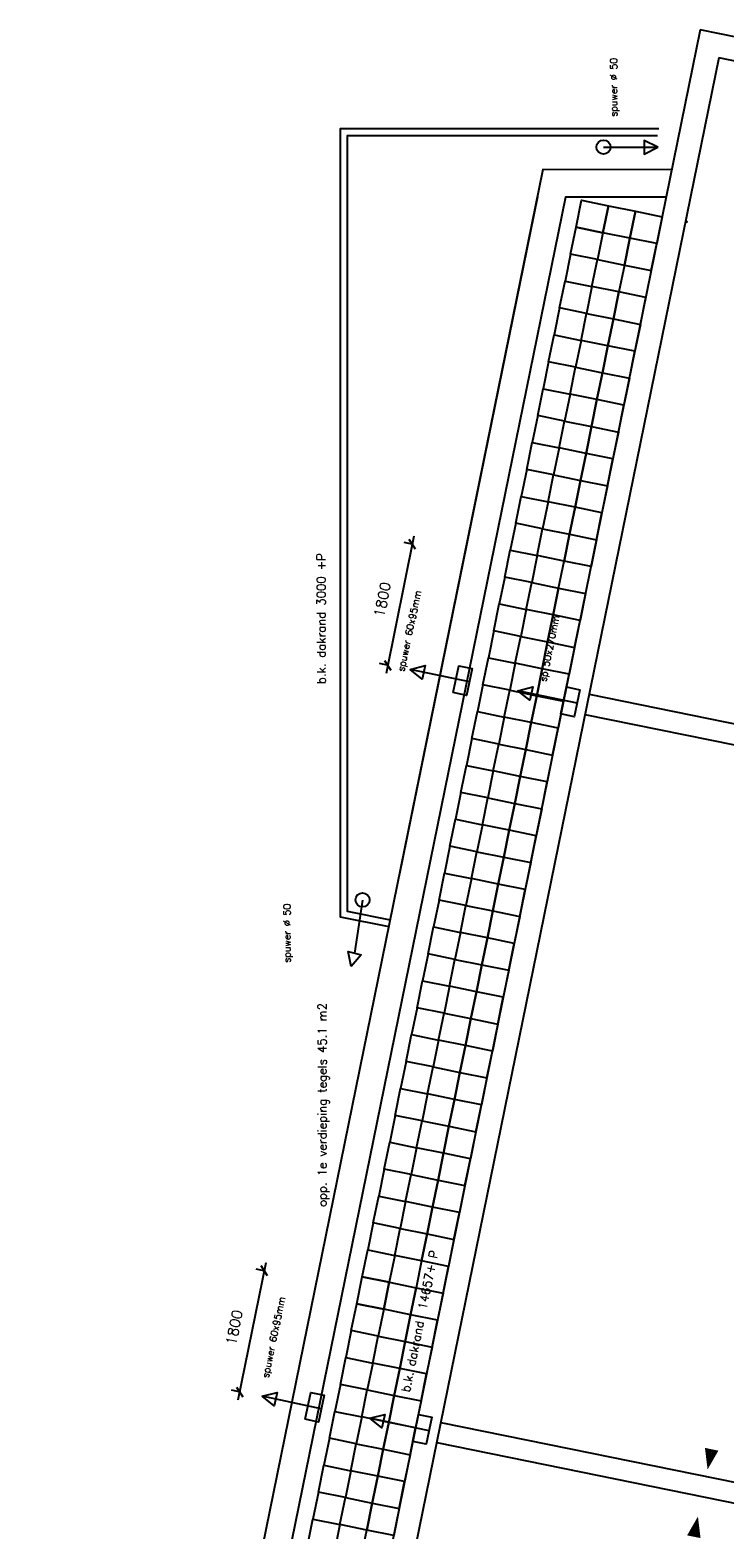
# Model space of a CAD drawing. Extents: x -101594 to 410648, y -2831 to 169921.
# Tile 22 of 31: x 21810 to 31930, y 74630 to 96475. Entities that reach past the tile are written whole.
import ezdxf
from ezdxf.enums import TextEntityAlignment as Align

# ---------------------------------------------------------------- set-up
doc = ezdxf.new("R2010")
doc.units = 0
doc.header["$LTSCALE"] = 50
doc.header["$MEASUREMENT"] = 0
doc.header["$PDSIZE"] = -1
doc.layers.get('0').update_dxf_attribs({"linetype": 'CONTINUOUS'})
doc.layers.get('DEFPOINTS').update_dxf_attribs({"linetype": 'CONTINUOUS'})
for name, color, linetype in [('_ARCHIEFKASTEN', 1, 'CONTINUOUS'), ('_OMTREKTOT', 2, 'CONTINUOUS'), ('A--L22A1_BINNENWAND', 1, 'CONTINUOUS'), ('A--L22A4_BINNENWAND', 4, 'CONTINUOUS'), ('A--L27--', 7, 'CONTINUOUS'), ('A--L27-A2-_DAKEN', 2, 'CONTINUOUS'), ('A--L27A1_DAKEN', 1, 'CONTINUOUS'), ('A--M1$A-_F123-', 1, 'CONTINUOUS'), ('A--T$1A-25_TEKST', 2, 'CONTINUOUS'), ('A--T01A-25_TEKST', 2, 'CONTINUOUS')]:
    doc.layers.add(name, color=color, linetype=linetype)
doc.styles.add('ALFA-0_25', font='ROMANS')
doc.styles.add('B-01', font='SIMPLEX.SHX', dxfattribs={"width": 0.8, "height": 4.5})
doc.styles.add('HIEMSTRA', font='romans.shx')
doc.dimstyles.new('STANDARD$0', dxfattribs={"dimscale": 50, "dimtxt": 2.5, "dimasz": 2, "dimexe": 2, "dimexo": 0, "dimgap": 2, "dimtad": 1, "dimdec": 0, "dimzin": 0, "dimdsep": 46, "dimtxsty": 'ALFA-0_25', "dimblk1": 'OBLIQUE', "dimblk2": 'OBLIQUE', "dimsah": 1, "dimcen": -3, "dimdle": 2, "dimclrd": 1, "dimclre": 1, "dimclrt": 2, "dimadec": 0, "dimazin": 0, "dimtfac": 0.666667, "dimtofl": 0, "dimtmove": 2, "dimatfit": 3, "dimldrblk": 'OBLIQUE', "dimfxl": 1, "dimtvp": 0.833333, "dimtolj": 1, "dimtzin": 0, "dimarcsym": 0})

# ---------------------------------------------------------------- blocks, each defined once
blk = doc.blocks.new('_OBLIQUE')
at = {"color": 0, "linetype": 'ByBlock'}
blk.add_line((-0.5, -0.5), (0.5, 0.5), dxfattribs=at)
blk = doc.blocks.new('*D134')
at = {"color": 1, "linetype": 'ByBlock', "transparency": 16777216}
for p, q in [((25246, 78521), (24838, 76522)), ((25237, 78401), (25104, 78428)), ((24878, 76637), (24745, 76664))]:
    blk.add_line(p, q, dxfattribs=at)
at = {"layer": 'DEFPOINTS', "color": 0, "linetype": 'ByBlock', "transparency": 16777216}
for p in [(25237, 78401), (24862, 76640), (24878, 76637)]:
    blk.add_point(p, dxfattribs=at)
at = {"color": 1, "linetype": 'ByBlock', "transparency": 16777216, "xscale": 120, "yscale": 120, "zscale": 120}
for p, rotation in [((25222, 78404), 78.48765256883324), ((24862, 76640), 258.4876525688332)]:
    blk.add_blockref('_OBLIQUE', p, dxfattribs=dict(at, rotation=rotation))
at = {"color": 2, "linetype": 'ByBlock', "transparency": 16777216, "insert": (24783, 77579), "char_height": 150, "attachment_point": 5, "rotation": 78.4877, "style": 'ALFA-0_25'}
blk.add_mtext('\\A1;1800', dxfattribs=at)
blk = doc.blocks.new('*D135')
at = {"color": 1, "linetype": 'ByBlock', "transparency": 16777216}
for p, q in [((27401, 89104), (26994, 87105)), ((27393, 88983), (27260, 89010)), ((27034, 87219), (26900, 87247))]:
    blk.add_line(p, q, dxfattribs=at)
at = {"layer": 'DEFPOINTS', "color": 0, "linetype": 'ByBlock', "transparency": 16777216}
for p in [(27393, 88983), (27018, 87223), (27034, 87219)]:
    blk.add_point(p, dxfattribs=at)
at = {"color": 1, "linetype": 'ByBlock', "transparency": 16777216, "xscale": 120, "yscale": 120, "zscale": 120}
for p, rotation in [((27377, 88986), 78.48765256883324), ((27018, 87223), 258.4876525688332)]:
    blk.add_blockref('_OBLIQUE', p, dxfattribs=dict(at, rotation=rotation))
at = {"color": 2, "linetype": 'ByBlock', "transparency": 16777216, "insert": (26941, 88180), "char_height": 150, "attachment_point": 5, "rotation": 78.4877, "style": 'ALFA-0_25'}
blk.add_mtext('\\A1;1800', dxfattribs=at)
blk = doc.blocks.new('sp14')
at = {"layer": 'A--L27-A2-_DAKEN'}
for p, q in [((-20306, 25220), (-19513, 25220)), ((-22259, 17433), (-23120, 17614)), ((-23815, 14257), (-23930, 13484)), ((-24415, 6849), (-25276, 7031))]:
    blk.add_line(p, q, dxfattribs=at)
for points in [[(-19513, 25220), (-19513, 25220), (-19713, 25320), (-19713, 25120)], [(-23120, 17614), (-23120, 17614), (-22904, 17671), (-22945, 17475)], [(-22496, 17278), (-22414, 17670), (-22218, 17628), (-22301, 17237)], [(-23980, 13290), (-23980, 13290), (-24026, 13509), (-23833, 13459)], [(-25276, 7031), (-25276, 7031), (-25060, 7087), (-25101, 6892)], [(-24652, 6695), (-24570, 7086), (-24374, 7045), (-24456, 6653)]]:
    blk.add_lwpolyline(points, close=True, dxfattribs=at)
for centre in [(-20306, 25223), (-23815, 14259)]:
    blk.add_circle(centre, 103, dxfattribs=at)
at = {"layer": 'A--T$1A-25_TEKST', "style": 'B-01'}
for s, rotation, p in [('spuwer %%C 50', 90, (-20108, 25666)), ('spuwer 60x95mm', 77.8355, (-23211, 17579)), ('spuwer %%C 50', 90, (-24864, 13346)), ('spuwer 60x95mm', 78.2428, (-25185, 7291))]:
    blk.add_text(s, height=100, rotation=rotation, dxfattribs=at).set_placement(p)

msp = doc.modelspace()

# ---------------------------------------------------------------- linework, layer by layer
at = {"color": 1}
msp.add_point((31374.1, 93683.1), dxfattribs=at)
at = {"layer": '_ARCHIEFKASTEN'}
msp.add_line((29197.6, 94043.6), (27189.8, 84186.5), dxfattribs=at)
msp.add_line((29197.6, 94043.6), (27189.8, 84186.5), dxfattribs=at)
msp.add_line((29197.6, 94043.6), (27189.8, 84186.5), dxfattribs=at)
at = {"layer": '_ARCHIEFKASTEN', "color": 0}
for points in [[(30968.7, 95036.2), (26327.4, 95036.2), (26327.4, 83561.8), (27033.2, 83418)], [(31156.2, 94440.2), (29278.8, 94442), (21809.8, 57775)], [(31074.7, 94040.2), (29605.4, 94041.7), (22201.8, 57695.2)]]:
    msp.add_lwpolyline(points, dxfattribs=at)
at = {"layer": '_ARCHIEFKASTEN', "color": 1}
msp.add_lwpolyline([(30948.3, 94936.2), (26427.4, 94936.2), (26427.4, 83643.5), (27053.2, 83516)], dxfattribs=at)
at = {"layer": '_OMTREKTOT'}
msp.add_point((31374.1, 93683.1), dxfattribs=at)
at = {"layer": 'A--L22A1_BINNENWAND'}
for points in [[(29761.1, 93603.4), (29840.9, 93995.3), (30232.9, 93915.5), (30153.1, 93523.5)], [(30153.1, 93523.5), (30232.9, 93915.5), (30624.8, 93835.7), (30545, 93443.7)], [(30545, 93443.7), (30624.8, 93835.7), (31016.8, 93755.9), (30937, 93363.9)], [(30153.1, 93523.5), (30073.2, 93131.6), (29681.3, 93211.4), (29761.1, 93603.4)], [(30153.1, 93523.5), (30073.2, 93131.6), (30465.2, 93051.8), (30545, 93443.7)], [(30545, 93443.7), (30465.2, 93051.8), (30857.2, 92972), (30937, 93363.9)], [(29993.4, 92739.6), (30073.2, 93131.6), (29681.3, 93211.4), (29601.5, 92819.4)], [(29993.4, 92739.6), (30073.2, 93131.6), (30465.2, 93051.8), (30385.4, 92659.8)], [(29993.4, 92739.6), (29913.6, 92347.7), (29521.7, 92427.5), (29601.5, 92819.4)], [(29993.4, 92739.6), (29913.6, 92347.7), (30305.6, 92267.9), (30385.4, 92659.8)], [(30385.4, 92659.8), (30305.6, 92267.9), (30697.5, 92188), (30777.3, 92580)], [(29833.8, 91955.7), (29913.6, 92347.7), (29521.7, 92427.5), (29441.8, 92035.5)], [(29833.8, 91955.7), (29913.6, 92347.7), (30305.6, 92267.9), (30225.7, 91875.9)], [(30225.7, 91875.9), (30305.6, 92267.9), (30697.5, 92188), (30617.7, 91796.1)], [(29833.8, 91955.7), (29754, 91563.8), (29362, 91643.6), (29441.8, 92035.5)], [(29833.8, 91955.7), (29754, 91563.8), (30145.9, 91483.9), (30225.7, 91875.9)], [(30225.7, 91875.9), (30145.9, 91483.9), (30537.9, 91404.1), (30617.7, 91796.1)], [(29674.2, 91171.8), (29754, 91563.8), (29362, 91643.6), (29282.2, 91251.6)], [(29674.2, 91171.8), (29754, 91563.8), (30145.9, 91483.9), (30066.1, 91092)], [(30066.1, 91092), (30145.9, 91483.9), (30537.9, 91404.1), (30458.1, 91012.2)], [(29674.2, 91171.8), (29594.3, 90779.8), (29202.4, 90859.7), (29282.2, 91251.6)], [(29674.2, 91171.8), (29594.3, 90779.8), (29986.3, 90700), (30066.1, 91092)], [(30066.1, 91092), (29986.3, 90700), (30378.3, 90620.2), (30458.1, 91012.2)], [(29514.5, 90387.9), (29594.3, 90779.8), (29202.4, 90859.7), (29122.6, 90467.7)], [(29514.5, 90387.9), (29594.3, 90779.8), (29986.3, 90700), (29906.5, 90308.1)], [(29906.5, 90308.1), (29986.3, 90700), (30378.3, 90620.2), (30298.4, 90228.3)], [(29514.5, 90387.9), (29434.7, 89995.9), (29042.8, 90075.8), (29122.6, 90467.7)], [(29514.5, 90387.9), (29434.7, 89995.9), (29826.7, 89916.1), (29906.5, 90308.1)], [(29906.5, 90308.1), (29826.7, 89916.1), (30218.6, 89836.3), (30298.4, 90228.3)], [(29354.9, 89604), (29434.7, 89995.9), (29042.8, 90075.8), (28962.9, 89683.8)], [(29354.9, 89604), (29434.7, 89995.9), (29826.7, 89916.1), (29746.9, 89524.2)], [(29746.9, 89524.2), (29826.7, 89916.1), (30218.6, 89836.3), (30138.8, 89444.3)], [(29354.9, 89604), (29275.1, 89212), (28883.1, 89291.8), (28962.9, 89683.8)], [(29354.9, 89604), (29275.1, 89212), (29667, 89132.2), (29746.9, 89524.2)], [(29746.9, 89524.2), (29667, 89132.2), (30059, 89052.4), (30138.8, 89444.3)], [(29195.3, 88820.1), (29275.1, 89212), (28883.1, 89291.8), (28803.3, 88899.9)], [(29195.3, 88820.1), (29275.1, 89212), (29667, 89132.2), (29587.2, 88740.3)], [(29587.2, 88740.3), (29667, 89132.2), (30059, 89052.4), (29979.2, 88660.4)], [(29195.3, 88820.1), (29115.5, 88428.1), (28723.5, 88507.9), (28803.3, 88899.9)], [(29195.3, 88820.1), (29115.5, 88428.1), (29507.4, 88348.3), (29587.2, 88740.3)], [(29035.6, 88036.2), (29115.5, 88428.1), (28723.5, 88507.9), (28643.7, 88116)], [(29035.6, 88036.2), (29115.5, 88428.1), (29507.4, 88348.3), (29427.6, 87956.3)], [(29427.6, 87956.3), (29507.4, 88348.3), (29899.4, 88268.5), (29819.5, 87876.5)], [(29035.6, 88036.2), (28955.8, 87644.2), (28563.9, 87724), (28643.7, 88116)], [(29035.6, 88036.2), (28955.8, 87644.2), (29347.8, 87564.4), (29427.6, 87956.3)], [(29427.6, 87956.3), (29347.8, 87564.4), (29739.7, 87484.6), (29819.5, 87876.5)], [(28876, 87252.2), (28955.8, 87644.2), (28563.9, 87724), (28484.1, 87332.1)], [(28876, 87252.2), (28955.8, 87644.2), (29347.8, 87564.4), (29268, 87172.4)], [(29268, 87172.4), (29347.8, 87564.4), (29739.7, 87484.6), (29659.9, 87092.6)], [(28876, 87252.2), (28796.2, 86860.3), (28404.2, 86940.1), (28484.1, 87332.1)], [(28876, 87252.2), (28796.2, 86860.3), (29188.1, 86780.5), (29268, 87172.4)], [(29268, 87172.4), (29188.1, 86780.5), (29580.1, 86700.7), (29659.9, 87092.6)], [(28716.4, 86468.3), (28796.2, 86860.3), (28404.2, 86940.1), (28324.4, 86548.1)], [(28716.4, 86468.3), (28796.2, 86860.3), (29188.1, 86780.5), (29108.3, 86388.5)], [(29108.3, 86388.5), (29188.1, 86780.5), (29580.1, 86700.7), (29500.3, 86308.7)], [(28716.4, 86468.3), (28636.6, 86076.4), (28244.6, 86156.2), (28324.4, 86548.1)], [(28716.4, 86468.3), (28636.6, 86076.4), (29028.5, 85996.6), (29108.3, 86388.5)], [(29108.3, 86388.5), (29028.5, 85996.6), (29420.5, 85916.7), (29500.3, 86308.7)], [(28556.7, 85684.4), (28636.6, 86076.4), (28244.6, 86156.2), (28164.8, 85764.2)], [(28556.7, 85684.4), (28636.6, 86076.4), (29028.5, 85996.6), (28948.7, 85604.6)], [(28948.7, 85604.6), (29028.5, 85996.6), (29420.5, 85916.7), (29340.7, 85524.8)], [(28556.7, 85684.4), (28476.9, 85292.5), (28085, 85372.3), (28164.8, 85764.2)], [(28556.7, 85684.4), (28476.9, 85292.5), (28868.9, 85212.6), (28948.7, 85604.6)], [(28948.7, 85604.6), (28868.9, 85212.6), (29260.8, 85132.8), (29340.7, 85524.8)], [(28397.1, 84900.5), (28476.9, 85292.5), (28085, 85372.3), (28005.2, 84980.3)], [(28397.1, 84900.5), (28476.9, 85292.5), (28868.9, 85212.6), (28789.1, 84820.7)], [(28789.1, 84820.7), (28868.9, 85212.6), (29260.8, 85132.8), (29181, 84740.9)], [(28397.1, 84900.5), (28317.3, 84508.6), (27925.3, 84588.4), (28005.2, 84980.3)], [(28397.1, 84900.5), (28317.3, 84508.6), (28709.3, 84428.7), (28789.1, 84820.7)], [(28789.1, 84820.7), (28709.3, 84428.7), (29101.2, 84348.9), (29181, 84740.9)], [(28237.5, 84116.6), (28317.3, 84508.6), (27925.3, 84588.4), (27845.5, 84196.4)], [(28237.5, 84116.6), (28317.3, 84508.6), (28709.3, 84428.7), (28629.4, 84036.8)], [(28629.4, 84036.8), (28709.3, 84428.7), (29101.2, 84348.9), (29021.4, 83957)], [(28237.5, 84116.6), (28157.7, 83724.6), (27765.7, 83804.5), (27845.5, 84196.4)], [(28237.5, 84116.6), (28157.7, 83724.6), (28549.6, 83644.8), (28629.4, 84036.8)], [(28629.4, 84036.8), (28549.6, 83644.8), (28941.6, 83565), (29021.4, 83957)], [(28077.9, 83332.7), (28157.7, 83724.6), (27765.7, 83804.5), (27685.9, 83412.5)], [(28077.9, 83332.7), (28157.7, 83724.6), (28549.6, 83644.8), (28469.8, 83252.9)], [(28469.8, 83252.9), (28549.6, 83644.8), (28941.6, 83565), (28861.8, 83173.1)], [(28077.9, 83332.7), (27998, 82940.7), (27606.1, 83020.5), (27685.9, 83412.5)], [(28077.9, 83332.7), (27998, 82940.7), (28390, 82860.9), (28469.8, 83252.9)], [(28469.8, 83252.9), (28390, 82860.9), (28781.9, 82781.1), (28861.8, 83173.1)], [(27918.2, 82548.8), (27998, 82940.7), (27606.1, 83020.5), (27526.3, 82628.6)], [(27918.2, 82548.8), (27998, 82940.7), (28390, 82860.9), (28310.2, 82469)], [(28310.2, 82469), (28390, 82860.9), (28781.9, 82781.1), (28702.1, 82389.1)], [(27918.2, 82548.8), (27838.4, 82156.8), (27446.4, 82236.6), (27526.3, 82628.6)], [(27918.2, 82548.8), (27838.4, 82156.8), (28230.4, 82077), (28310.2, 82469)], [(28310.2, 82469), (28230.4, 82077), (28622.3, 81997.2), (28702.1, 82389.1)], [(27758.6, 81764.9), (27838.4, 82156.8), (27446.4, 82236.6), (27366.6, 81844.7)], [(27758.6, 81764.9), (27838.4, 82156.8), (28230.4, 82077), (28150.5, 81685)], [(28150.5, 81685), (28230.4, 82077), (28622.3, 81997.2), (28542.5, 81605.2)], [(27758.6, 81764.9), (27678.8, 81372.9), (27286.8, 81452.7), (27366.6, 81844.7)], [(27758.6, 81764.9), (27678.8, 81372.9), (28070.7, 81293.1), (28150.5, 81685)], [(28150.5, 81685), (28070.7, 81293.1), (28462.7, 81213.3), (28542.5, 81605.2)], [(27599, 80980.9), (27678.8, 81372.9), (27286.8, 81452.7), (27207, 81060.8)], [(27599, 80980.9), (27678.8, 81372.9), (28070.7, 81293.1), (27990.9, 80901.1)], [(27990.9, 80901.1), (28070.7, 81293.1), (28462.7, 81213.3), (28382.9, 80821.3)], [(27599, 80980.9), (27519.1, 80589), (27127.2, 80668.8), (27207, 81060.8)], [(27599, 80980.9), (27519.1, 80589), (27911.1, 80509.2), (27990.9, 80901.1)], [(27990.9, 80901.1), (27911.1, 80509.2), (28303.1, 80429.4), (28382.9, 80821.3)], [(27439.3, 80197), (27519.1, 80589), (27127.2, 80668.8), (27047.4, 80276.9)], [(27439.3, 80197), (27519.1, 80589), (27911.1, 80509.2), (27831.3, 80117.2)], [(27831.3, 80117.2), (27911.1, 80509.2), (28303.1, 80429.4), (28223.2, 80037.4)], [(27439.3, 80197), (27359.5, 79805.1), (26967.6, 79884.9), (27047.4, 80276.9)], [(27439.3, 80197), (27359.5, 79805.1), (27751.5, 79725.3), (27831.3, 80117.2)], [(27831.3, 80117.2), (27751.5, 79725.3), (28143.4, 79645.4), (28223.2, 80037.4)], [(27279.7, 79413.1), (27359.5, 79805.1), (26967.6, 79884.9), (26887.7, 79492.9)], [(27279.7, 79413.1), (27359.5, 79805.1), (27751.5, 79725.3), (27671.7, 79333.3)], [(27671.2, 79333.5), (27751, 79725.4), (28143, 79645.5), (28063.1, 79253.6)], [(27671.7, 79333.3), (27751.5, 79725.3), (28143.4, 79645.4), (28063.6, 79253.5)], [(27279.7, 79413.1), (27199.9, 79021.2), (26807.9, 79101), (26887.7, 79492.9)], [(27279.7, 79413.1), (27199.9, 79021.2), (27591.8, 78941.4), (27671.7, 79333.3)], [(27671.7, 79333.3), (27591.8, 78941.4), (27983.8, 78861.5), (28063.6, 79253.5)], [(27120.1, 78629.2), (27199.9, 79021.2), (26807.9, 79101), (26728.1, 78709)], [(27120.1, 78629.2), (27199.9, 79021.2), (27591.8, 78941.4), (27512, 78549.4)], [(27512, 78549.4), (27591.8, 78941.4), (27983.8, 78861.5), (27904, 78469.6)], [(27120.1, 78629.2), (27040.2, 78237.3), (26648.3, 78317.1), (26728.1, 78709)], [(27512, 78549.4), (27432.2, 78157.4), (27824.2, 78077.6), (27904, 78469.6)], [(27040.2, 78237.3), (26960.4, 77845.3), (26568.5, 77925.1), (26648.3, 78317.1)], [(26960.4, 77845.3), (27040.2, 78237.3), (27432.2, 78157.4), (27352.4, 77765.5)], [(27352.4, 77765.5), (27432.2, 78157.4), (27824.2, 78077.6), (27744.3, 77685.7)], [(26960.4, 77845.3), (26880.6, 77453.3), (26488.7, 77533.2), (26568.5, 77925.1)], [(26960.4, 77845.3), (26880.6, 77453.3), (27272.6, 77373.5), (27352.4, 77765.5)], [(27352.4, 77765.5), (27272.6, 77373.5), (27664.5, 77293.7), (27744.3, 77685.7)], [(26800.8, 77061.4), (26880.6, 77453.3), (26488.7, 77533.2), (26408.8, 77141.2)], [(26800.8, 77061.4), (26880.6, 77453.3), (27272.6, 77373.5), (27192.8, 76981.6)], [(27192.8, 76981.6), (27272.6, 77373.5), (27664.5, 77293.7), (27584.7, 76901.8)], [(26800.8, 77061.4), (26721, 76669.4), (26329, 76749.2), (26408.8, 77141.2)], [(26800.8, 77061.4), (26721, 76669.4), (27112.9, 76589.6), (27192.8, 76981.6)], [(27192.8, 76981.6), (27112.9, 76589.6), (27504.9, 76509.8), (27584.7, 76901.8)], [(26641.2, 76277.5), (26721, 76669.4), (26329, 76749.2), (26249.2, 76357.3)], [(26641.2, 76277.5), (26721, 76669.4), (27112.9, 76589.6), (27033.1, 76197.7)], [(27033.1, 76197.7), (27112.9, 76589.6), (27504.9, 76509.8), (27425.1, 76117.8)], [(26641.2, 76277.5), (26561.4, 75885.5), (26169.4, 75965.3), (26249.2, 76357.3)], [(26641.2, 76277.5), (26561.4, 75885.5), (26953.3, 75805.7), (27033.1, 76197.7)], [(27033.1, 76197.7), (26953.3, 75805.7), (27345.3, 75725.9), (27425.1, 76117.8)], [(26481.5, 75493.6), (26561.4, 75885.5), (26169.4, 75965.3), (26089.6, 75573.4)], [(26481.5, 75493.6), (26561.4, 75885.5), (26953.3, 75805.7), (26873.5, 75413.7)], [(26873.5, 75413.7), (26953.3, 75805.7), (27345.3, 75725.9), (27265.5, 75333.9)], [(26481.5, 75493.6), (26401.7, 75101.6), (26009.8, 75181.4), (26089.6, 75573.4)], [(26481.5, 75493.6), (26401.7, 75101.6), (26793.7, 75021.8), (26873.5, 75413.7)], [(26873.5, 75413.7), (26793.7, 75021.8), (27185.6, 74942), (27265.5, 75333.9)], [(26321.9, 74709.7), (26401.7, 75101.6), (26009.8, 75181.4), (25930, 74789.5)], [(26321.9, 74709.7), (26401.7, 75101.6), (26793.7, 75021.8), (26713.9, 74629.8)], [(26713.9, 74629.8), (26793.7, 75021.8), (27185.6, 74942), (27105.8, 74550)], [(26321.9, 74709.7), (26242.1, 74317.7), (25850.1, 74397.5), (25930, 74789.5)], [(26321.9, 74709.7), (26242.1, 74317.7), (26634, 74237.9), (26713.9, 74629.8)]]:
    msp.add_lwpolyline(points, close=True, dxfattribs=at)
at = {"layer": 'A--L22A4_BINNENWAND'}
for p, q in [((31570.8, 96475.5), (24445.9, 61498.3)), ((41671.1, 94418), (31570.8, 96475.5)), ((31840, 96068.5), (24852.8, 61767.5)), ((41326.1, 94136.2), (31840, 96068.5))]:
    msp.add_line(p, q, dxfattribs=at)
at = {"layer": 'A--L27-A2-_DAKEN'}
for p, q in [((29776.2, 86670.5), (28915.1, 86852)), ((27620.7, 76075.2), (26759.6, 76256.7))]:
    msp.add_line(p, q, dxfattribs=at)
for points in [[(28915.1, 86852), (28915.1, 86852), (29131.4, 86908.6), (29090.2, 86712.9)], [(29539.3, 86516), (29621.7, 86907.4), (29817.4, 86866.2), (29735, 86474.8)], [(26759.6, 76256.7), (26759.6, 76256.7), (26975.9, 76313.3), (26934.7, 76117.6)], [(27383.8, 75920.8), (27466.2, 76312.2), (27661.9, 76270.9), (27579.5, 75879.5)]]:
    msp.add_lwpolyline(points, close=True, dxfattribs=at)
at = {"layer": 'A--L27A1_DAKEN'}
for p, q in [((29952.5, 86802.9), (41326.1, 84485.1)), ((29890.3, 86508.9), (41326.1, 84179)), ((27792.2, 76197.5), (40027.6, 73703.8)), ((27732.3, 75903.6), (38524.6, 73703.8))]:
    msp.add_line(p, q, dxfattribs=at)
for points in [[(32664.2, 80361.9, 0, 0, 0), (31676.5, 75511.4, 0, 200, 0), (31736.3, 75805.4, 0, 0, 0)], [(30548.4, 69975.2, 0, 0, 0), (31536.1, 74825.6, 0, 200, 0), (31476.2, 74531.7, 0, 0, 0)]]:
    msp.add_lwpolyline(points, format="xyseb", dxfattribs=at)

# ---------------------------------------------------------------- block references
at = {"layer": 'A--L27--'}
msp.add_blockref('sp14', (50467, 69547.1), dxfattribs=at)

# ---------------------------------------------------------------- texts
at = {"layer": 'A--T01A-25_TEKST', "style": 'HIEMSTRA'}
for s, height, rotation, p in [('b.k. dakrand 3000 +P', 125, 90.09153, (26114.8, 86950.1)), ('sp 50x270mm', 100, 78.48629, (29325.2, 86977.1)), ('opp. 1e verdieping tegels 45.1 m2', 125, 90, (26127.1, 79336))]:
    msp.add_text(s, height=height, rotation=rotation, dxfattribs=at).set_placement(p)
msp.add_text('b.k. dakrand  14657+ P', height=125, rotation=78.4863, dxfattribs=at).set_placement((27757.3, 78687.7), align=Align.RIGHT)

# ---------------------------------------------------------------- dimensions: what is measured, and where the dimension line sits
at = {"layer": 'A--M1$A-_F123-'}
for base, p1, p2, picture, middle in [((27018, 87222.6), (27392.8, 88983.2), (27033.6, 87219.4), '*D135', (26941.1, 88180.4)), ((24862.3, 76639.9), (25237.1, 78400.5), (24877.9, 76636.7), '*D134', (24783.1, 77579))]:
    dim = msp.add_linear_dim(base=base, p1=p1, p2=p2, angle=258.48765, dimstyle='STANDARD$0', override={"dimscale": 60}, dxfattribs=at)
    dim.commit()
    dim.dimension.update_dxf_attribs({"geometry": picture, "text_midpoint": middle, "dimtype": 161})

doc.saveas('drawing.dxf')
